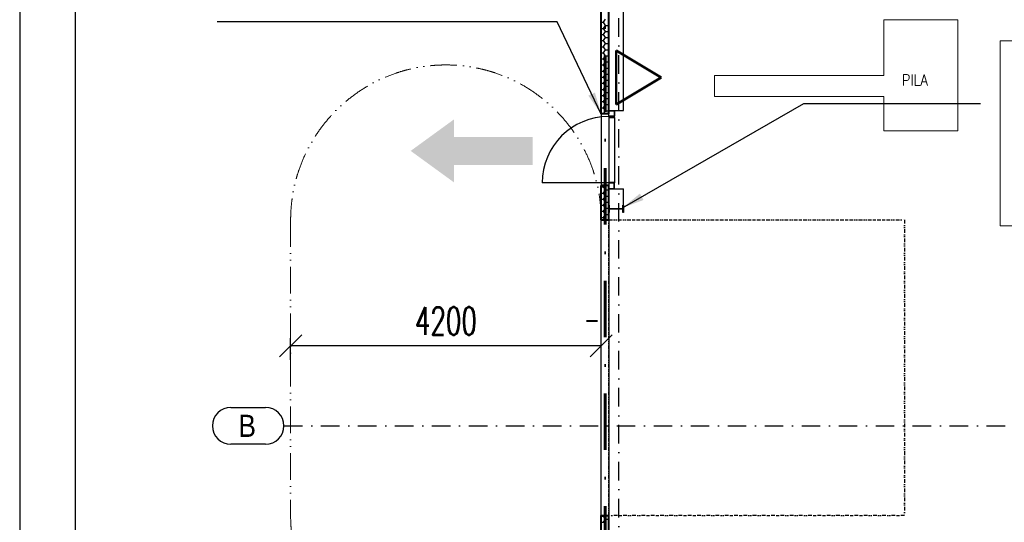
# Model space of a CAD drawing. Header units: millimetres. Extents: x 2886542 to 7567581, y -792623 to 134766.
# Tile 209 of 256: x 4739935 to 4753250, y -346744 to -339944. Entities that reach past the tile are written whole.
import ezdxf

# ---------------------------------------------------------------- set-up
doc = ezdxf.new("R2010")
doc.units = ezdxf.units.MM
for name, pattern in [('ACAD_ISO04W100', [30, 24, -3, 0, -3]), ('ACAD_ISO12W100', [21, 12, -3, 0, -3, 0, -3]), ('DASHDOT', [1, 0.5, -0.25, 0, -0.25]), ('DASHDOTX2', [50.8, 25.4, -12.7, 0, -12.7]), ('DIVIDE', [1.25, 0.5, -0.25, 0, -0.25, 0, -0.25]), ('HRANIČNÍ', [44.45, 12.7, -6.35, 12.7, -6.35, 0, -6.35])]:
    doc.linetypes.add(name, pattern=pattern)
for name, color, linetype, lineweight in [('CKPROSTUPY_NADROVINOU', 7, 'DASHDOT', 25), ('IN_NS_TLUSTA', 1, 'Continuous', 40), ('Text obecně', 7, 'Continuous', 25)]:
    doc.layers.add(name, color=color, linetype=linetype, lineweight=lineweight)
doc.layers.add('IN_NS_VYPLNE OTVORU', color=16, linetype='Continuous')
doc.layers.add('požárničina', color=10, linetype='Continuous')
doc.styles.add('ARIAL', font='arial.ttf')
doc.styles.add('DVERE', font='SIMPLEX.shx', dxfattribs={"width": 0.65})
doc.styles.add('ROMAND', font='romand.shx', dxfattribs={"width": 0.85})
doc.styles.add('ROMANT', font='romant')
doc.dimstyles.new('1_75', dxfattribs={"dimscale": 75, "dimtxt": 2.5, "dimasz": 2, "dimexe": 0.7, "dimexo": 0.625, "dimgap": 1, "dimtad": 1, "dimdec": 0, "dimrnd": 1, "dimtxsty": 'DVERE', "dimblk": 'OBLIQUE', "dimcen": 1.5, "dimclrd": 256, "dimclre": 256, "dimclrt": 4, "dimadec": 0, "dimazin": 0, "dimtm": 1e-09, "dimtfac": 1, "dimtdec": 0, "dimtix": 1, "dimtmove": 2, "dimatfit": 3, "dimldrblk": 'OBLIQUE', "dimfxl": 0, "dimarcsym": 0})
doc.dimstyles.new('úhlová', dxfattribs={"dimscale": 0.2, "dimtxt": 2.5, "dimasz": 1.5, "dimexe": 0, "dimexo": 3, "dimgap": 1, "dimtad": 1, "dimdec": 0, "dimzin": 0, "dimdsep": 46, "dimtxsty": 'ROMANT', "dimcen": 5, "dimclrd": 256, "dimclre": 256, "dimclrt": 7, "dimadec": 1, "dimazin": 0, "dimtfac": 1, "dimtdec": 0, "dimtix": 1, "dimtmove": 2, "dimatfit": 3, "dimfxl": 0, "dimtvp": 2, "dimtolj": 1, "dimtzin": 0, "dimarcsym": 0})

# ---------------------------------------------------------------- blocks, each defined once
blk = doc.blocks.new('_Oblique')
at = {"color": 0, "linetype": 'ByBlock', "lineweight": -2}
blk.add_line((-0.5, -0.5), (0.5, 0.5), dxfattribs=at)
blk = doc.blocks.new('*D5184')
at = {"layer": 'Defpoints', "color": 0, "linetype": 'Continuous', "lineweight": 50}
for p in [(4743599, -344357), (4743599, -344657), (4747799, -344657)]:
    blk.add_point(p, dxfattribs=at)
at = {"layer": 'požárničina', "color": 7, "linetype": 'Continuous', "lineweight": -2}
for p, q in [((4743599, -344545), (4743599, -344252)), ((4747799, -344545), (4747799, -344252))]:
    blk.add_line(p, q, dxfattribs=at)
at = {"layer": 'požárničina', "color": 7, "lineweight": -2}
blk.add_line((4747799, -344357), (4743599, -344357), dxfattribs=at)
at = {"layer": 'požárničina', "color": 7, "linetype": 'Continuous', "lineweight": -2, "xscale": 300, "yscale": 300, "zscale": 300, "rotation": 180}
blk.add_blockref('_Oblique', (4743599, -344357), dxfattribs=at)
at = {"layer": 'požárničina', "color": 7, "linetype": 'Continuous', "lineweight": -2, "xscale": 300, "yscale": 300, "zscale": 300}
blk.add_blockref('_Oblique', (4747799, -344357), dxfattribs=at)
at = {"layer": 'požárničina', "color": 7, "linetype": 'Continuous', "lineweight": 9, "insert": (4745699, -344020), "char_height": 375, "attachment_point": 5, "style": 'DVERE'}
blk.add_mtext('4200', dxfattribs=at)

msp = doc.modelspace()

# ---------------------------------------------------------------- hatches: boundary and pattern name
at = {"layer": 'požárničina', "linetype": 'ACAD_ISO04W100', "lineweight": 50, "ltscale": 50, "extrusion": (0, 0, -1)}
h = msp.add_hatch(color=256, dxfattribs=at)
h.paths.add_polyline_path([(-4745807.2, -341909.2), (-4746872.2, -341909.2), (-4746872.2, -341529.6), (-4745807.2, -341529.6)])
h.paths.add_polyline_path([(-4745807.2, -342144.8), (-4745807.2, -341909.2), (-4745807.2, -341529.6), (-4745807.2, -341294), (-4745222.7, -341719.4)])

# ---------------------------------------------------------------- linework, layer by layer
at = {"layer": 'CKPROSTUPY_NADROVINOU', "color": 0, "ltscale": 500}
for p, q in [((4748035.4, -361679.5), (4748035.4, -334462.1)), ((4743509.4, -345438.4), (4807982.6, -345438.4))]:
    msp.add_line(p, q, dxfattribs=at)
at = {"layer": 'IN_NS_TLUSTA', "color": 0}
for p, q in [((4747800.4, -341218.4), (4747800.4, -338853.4)), ((4747900.4, -341218.4), (4747900.4, -338953.4)), ((4747900.4, -341218.4), (4747800.4, -341218.4)), ((4747800.4, -342653.4), (4747800.4, -342188.4)), ((4747900.4, -342188.4), (4747800.4, -342188.4)), ((4747900.4, -342653.4), (4747900.4, -342188.4)), ((4747800.4, -342653.4), (4747900.4, -342653.4)), ((4747800.4, -354043.4), (4747800.4, -346653.4)), ((4747800.4, -346653.4), (4747900.4, -346653.4)), ((4747900.4, -354043.4), (4747900.4, -346653.4))]:
    msp.add_line(p, q, dxfattribs=at)
at = {"layer": 'IN_NS_TLUSTA', "color": 0, "linetype": 'HRANIČNÍ', "ltscale": 20}
msp.add_line((4747750.4, -344023.4), (4747600.4, -344023.4), dxfattribs=at)
msp.add_line((4747750.4, -344023.4), (4747600.4, -344023.4), dxfattribs=at)
at = {"layer": 'IN_NS_VYPLNE OTVORU', "color": 0}
for p, q in [((4748100.4, -341173.4), (4748100.4, -339153.4)), ((4747831.7, -339979.7), (4747855.5, -339938.5)), ((4747800.4, -339979.7), (4747831.7, -339979.7)), ((4747800.4, -340062.2), (4747831.7, -340062.2)), ((4747855.5, -340021), (4747831.7, -339979.7)), ((4747831.7, -340062.2), (4747855.5, -340021)), ((4747855.5, -340103.5), (4747831.7, -340062.2)), ((4747855.5, -340021), (4747900.4, -340021)), ((4747800.4, -340144.7), (4747831.7, -340144.7)), ((4747831.7, -340144.7), (4747855.5, -340103.5)), ((4747855.5, -340185.9), (4747831.7, -340144.7)), ((4747831.7, -340227.2), (4747855.5, -340185.9)), ((4747855.5, -340103.5), (4747900.4, -340103.5)), ((4747855.5, -340185.9), (4747900.4, -340185.9)), ((4747800.4, -340227.2), (4747831.7, -340227.2)), ((4747800.4, -340309.7), (4747831.7, -340309.7)), ((4747855.5, -340268.4), (4747831.7, -340227.2)), ((4747831.7, -340309.7), (4747855.5, -340268.4)), ((4747855.5, -340350.9), (4747831.7, -340309.7)), ((4747855.5, -340268.4), (4747900.4, -340268.4)), ((4747800.4, -340392.2), (4747831.7, -340392.2)), ((4747831.7, -340392.2), (4747855.5, -340350.9)), ((4747855.5, -340433.4), (4747831.7, -340392.2)), ((4747831.7, -340474.7), (4747855.5, -340433.4)), ((4747855.5, -340350.9), (4747900.4, -340350.9)), ((4747855.5, -340433.4), (4747900.4, -340433.4)), ((4747800.4, -340474.7), (4747831.7, -340474.7)), ((4747800.4, -340557.1), (4747831.7, -340557.1)), ((4747855.5, -340515.9), (4747831.7, -340474.7)), ((4747831.7, -340557.1), (4747855.5, -340515.9)), ((4747855.5, -340598.4), (4747831.7, -340557.1)), ((4747831.7, -340639.6), (4747855.5, -340598.4)), ((4747855.5, -340515.9), (4747900.4, -340515.9)), ((4747855.5, -340598.4), (4747900.4, -340598.4)), ((4747800.4, -340639.6), (4747831.7, -340639.6)), ((4747800.4, -340722.1), (4747831.7, -340722.1)), ((4747855.5, -340680.9), (4747831.7, -340639.6)), ((4747831.7, -340722.1), (4747855.5, -340680.9)), ((4747855.5, -340763.4), (4747831.7, -340722.1)), ((4747855.5, -340680.9), (4747900.4, -340680.9)), ((4747800.4, -340804.6), (4747831.7, -340804.6)), ((4747831.7, -340804.6), (4747855.5, -340763.4)), ((4747855.5, -340845.9), (4747831.7, -340804.6)), ((4747831.7, -340887.1), (4747855.5, -340845.9)), ((4747855.5, -340763.4), (4747900.4, -340763.4)), ((4747855.5, -340845.9), (4747900.4, -340845.9)), ((4747800.4, -340887.1), (4747831.7, -340887.1)), ((4747800.4, -340969.6), (4747831.7, -340969.6)), ((4747855.5, -340928.3), (4747831.7, -340887.1)), ((4747831.7, -340969.6), (4747855.5, -340928.3)), ((4747855.5, -341010.8), (4747831.7, -340969.6)), ((4747855.5, -340928.3), (4747900.4, -340928.3)), ((4747800.4, -341052.1), (4747831.7, -341052.1)), ((4747800.4, -341134.6), (4747831.7, -341134.6)), ((4747831.7, -341052.1), (4747855.5, -341010.8)), ((4747855.5, -341093.3), (4747831.7, -341052.1)), ((4747831.7, -341134.6), (4747855.5, -341093.3)), ((4747855.5, -341175.8), (4747831.7, -341134.6)), ((4747855.5, -341010.8), (4747900.4, -341010.8)), ((4747855.5, -341093.3), (4747900.4, -341093.3)), ((4747800.4, -341217.1), (4747831.7, -341217.1)), ((4747831.7, -341217.1), (4747855.5, -341175.8)), ((4747832.4, -341218.4), (4747831.7, -341217.1)), ((4747855.5, -341175.8), (4747900.4, -341175.8)), ((4747900.4, -341173.4), (4748100.4, -341173.4)), ((4747900.4, -341181.4), (4747901, -341178.3)), ((4747900.4, -341245.4), (4747900.4, -341181.4)), ((4747901, -341248.4), (4747900.4, -341245.4)), ((4747900.4, -341253.4), (4747950.4, -341253.4)), ((4747900.4, -341253.4), (4747950.4, -341253.4)), ((4747980.4, -341253.4), (4747900.4, -341253.4)), ((4747900.4, -341253.4), (4747900.4, -341266.1)), ((4747900.4, -341266.1), (4747900.4, -342140.7)), ((4747900.4, -341266.1), (4747980.4, -341266.1)), ((4747901, -341178.3), (4747902.7, -341175.7)), ((4747902.7, -341251), (4747901, -341248.4)), ((4747902.7, -341175.7), (4747905.3, -341174)), ((4747905.3, -341252.8), (4747902.7, -341251)), ((4747904.4, -341181.4), (4747904.7, -341179.8)), ((4747904.4, -341245.4), (4747904.4, -341181.4)), ((4747904.7, -341246.9), (4747904.4, -341245.4)), ((4747904.7, -341179.8), (4747905.6, -341178.5)), ((4747905.6, -341248.2), (4747904.7, -341246.9)), ((4747905.3, -341174), (4747908.4, -341173.4)), ((4747908.4, -341253.4), (4747905.3, -341252.8)), ((4747905.6, -341178.5), (4747906.9, -341177.7)), ((4747906.9, -341249.1), (4747905.6, -341248.2)), ((4747906.9, -341177.7), (4747908.4, -341177.4)), ((4747908.4, -341249.4), (4747906.9, -341249.1)), ((4747908.4, -341173.4), (4747972.4, -341173.4)), ((4747908.4, -341177.4), (4747972.4, -341177.4)), ((4747972.4, -341249.4), (4747908.4, -341249.4)), ((4747972.4, -341253.4), (4747908.4, -341253.4)), ((4747972.4, -341173.4), (4747975.5, -341174)), ((4747972.4, -341177.4), (4747973.9, -341177.7)), ((4747973.9, -341249.1), (4747972.4, -341249.4)), ((4747975.5, -341252.8), (4747972.4, -341253.4)), ((4747973.9, -341177.7), (4747975.2, -341178.5)), ((4747975.2, -341248.2), (4747973.9, -341249.1)), ((4747975.2, -341178.5), (4747976.1, -341179.8)), ((4747976.1, -341246.9), (4747975.2, -341248.2)), ((4747975.5, -341174), (4747978.1, -341175.7)), ((4747978.1, -341251), (4747975.5, -341252.8)), ((4747976.1, -341179.8), (4747976.4, -341181.4)), ((4747976.4, -341245.4), (4747976.1, -341246.9)), ((4747976.4, -341181.4), (4747976.4, -341245.4)), ((4747978.1, -341175.7), (4747979.8, -341178.3)), ((4747979.8, -341248.4), (4747978.1, -341251)), ((4747979.8, -341178.3), (4747980.4, -341181.4)), ((4747980.4, -341245.4), (4747979.8, -341248.4)), ((4747980.4, -341181.4), (4747980.4, -341245.4)), ((4747980.4, -341266.1), (4747980.4, -341253.4)), ((4747980.4, -341266.1), (4747980.4, -342140.7)), ((4747900.4, -342153.4), (4747000.4, -342153.4)), ((4747831.7, -342206.9), (4747842.4, -342188.4)), ((4747900.4, -342153.4), (4747900.4, -342140.7)), ((4747900.4, -342140.7), (4747980.4, -342140.7)), ((4747900.4, -342153.4), (4747950.4, -342153.4)), ((4747980.4, -342153.4), (4747900.4, -342153.4)), ((4747901, -342158.3), (4747900.4, -342161.4)), ((4747900.4, -342161.4), (4747900.4, -342225.4)), ((4747900.4, -342188.4), (4747900.4, -342194.4)), ((4747902.7, -342155.7), (4747901, -342158.3)), ((4747905.3, -342154), (4747902.7, -342155.7)), ((4747904.7, -342159.8), (4747904.4, -342161.4)), ((4747904.4, -342161.4), (4747904.4, -342225.4)), ((4747905.6, -342158.5), (4747904.7, -342159.8)), ((4747908.4, -342153.4), (4747905.3, -342154)), ((4747906.9, -342157.7), (4747905.6, -342158.5)), ((4747908.4, -342157.4), (4747906.9, -342157.7)), ((4747972.4, -342153.4), (4747908.4, -342153.4)), ((4747972.4, -342157.4), (4747908.4, -342157.4)), ((4747975.5, -342154), (4747972.4, -342153.4)), ((4747973.9, -342157.7), (4747972.4, -342157.4)), ((4747975.2, -342158.5), (4747973.9, -342157.7)), ((4747976.1, -342159.8), (4747975.2, -342158.5)), ((4747978.1, -342155.7), (4747975.5, -342154)), ((4747976.4, -342225.4), (4747976.1, -342159.8)), ((4747979.8, -342158.3), (4747978.1, -342155.7)), ((4747980.4, -342161.4), (4747979.8, -342158.3)), ((4747980.4, -342140.7), (4747980.4, -342153.4)), ((4747980.4, -342225.4), (4747980.4, -342161.4)), ((4747800.4, -342206.9), (4747831.7, -342206.9)), ((4747800.4, -342289.4), (4747831.7, -342289.4)), ((4747855.5, -342248.2), (4747831.7, -342206.9)), ((4747831.7, -342289.4), (4747855.5, -342248.2)), ((4747855.5, -342330.7), (4747831.7, -342289.4)), ((4747831.7, -342371.9), (4747855.5, -342330.7)), ((4747855.5, -342248.2), (4747900.4, -342248.2)), ((4747855.5, -342330.7), (4747900.4, -342330.7)), ((4747900.4, -342225.4), (4747901, -342228.4)), ((4747900.4, -342233.4), (4748100.4, -342233.4)), ((4747901, -342228.4), (4747902.7, -342231)), ((4747902.7, -342231), (4747905.3, -342232.8)), ((4747904.4, -342225.4), (4747904.7, -342226.9)), ((4747904.7, -342226.9), (4747905.6, -342228.2)), ((4747905.3, -342232.8), (4747908.4, -342233.4)), ((4747905.6, -342228.2), (4747906.9, -342229.1)), ((4747906.9, -342229.1), (4747908.4, -342229.4)), ((4747908.4, -342229.4), (4747972.4, -342229.4)), ((4747908.4, -342233.4), (4747972.4, -342233.4)), ((4747972.4, -342229.4), (4747973.9, -342229.1)), ((4747972.4, -342233.4), (4747975.5, -342232.8)), ((4747973.9, -342229.1), (4747975.2, -342228.2)), ((4747975.2, -342228.2), (4747976.1, -342226.9)), ((4747975.5, -342232.8), (4747978.1, -342231)), ((4747976.1, -342226.9), (4747976.4, -342225.4)), ((4747978.1, -342231), (4747979.8, -342228.4)), ((4747979.8, -342228.4), (4747980.4, -342225.4)), ((4748100.4, -342453.4), (4748100.4, -342233.4)), ((4747800.4, -342371.9), (4747831.7, -342371.9)), ((4747800.4, -342454.4), (4747831.7, -342454.4)), ((4747855.5, -342413.1), (4747831.7, -342371.9)), ((4747831.7, -342454.4), (4747855.5, -342413.1)), ((4747855.5, -342495.6), (4747831.7, -342454.4)), ((4747855.5, -342413.1), (4747900.4, -342413.1)), ((4747900.6, -342553.4), (4747900.4, -342453.4)), ((4747900.4, -342453.4), (4747908.9, -342453.4)), ((4747908.9, -342453.4), (4747908.9, -342488.6)), ((4748091.9, -342488.6), (4748091.9, -342453.4)), ((4748091.9, -342453.4), (4748100.4, -342453.4)), ((4748100.4, -342453.4), (4748100.4, -342553.4)), ((4747800.4, -342536.9), (4747831.7, -342536.9)), ((4747831.7, -342536.9), (4747855.5, -342495.6)), ((4747855.5, -342578.1), (4747831.7, -342536.9)), ((4747831.7, -342619.4), (4747855.5, -342578.1)), ((4747855.5, -342495.6), (4747900.4, -342495.6)), ((4747855.5, -342578.1), (4747900.4, -342578.1)), ((4747908.9, -342553.4), (4747900.6, -342553.4)), ((4747908.9, -342518.2), (4747908.9, -342553.4)), ((4747920.9, -342500.6), (4748079.9, -342500.6)), ((4748079.9, -342506.2), (4747920.9, -342506.2)), ((4748091.9, -342553.4), (4748091.9, -342518.2)), ((4748100.4, -342553.4), (4748091.9, -342553.4)), ((4747800.4, -342619.4), (4747831.7, -342619.4)), ((4747800.4, -342653.4), (4747900.4, -342653.4)), ((4747800.4, -346653.4), (4747800.4, -342653.4)), ((4747851.3, -342653.4), (4747831.7, -342619.4)), ((4747900.4, -342653.4), (4747900.4, -346653.4)), ((4747900.4, -346653.4), (4747800.4, -346653.4)), ((4747800.4, -346661.3), (4747831.7, -346661.3)), ((4747831.7, -346661.3), (4747836.3, -346653.4)), ((4747855.5, -346702.6), (4747831.7, -346661.3)), ((4747831.7, -346743.8), (4747855.5, -346702.6)), ((4747855.5, -346702.6), (4747900.4, -346702.6)), ((4747800.4, -346743.8), (4747831.7, -346743.8))]:
    msp.add_line(p, q, dxfattribs=at)
at = {"layer": 'IN_NS_VYPLNE OTVORU', "color": 0, "linetype": 'Continuous', "lineweight": 15}
for p, q in [((4751622.1, -340697.4), (4751622.1, -339947.4)), ((4752622.1, -339947.4), (4751622.1, -339947.4)), ((4752622.1, -341447.4), (4752622.1, -339947.4)), ((4753193.1, -340232.7), (4753193.1, -342732.7)), ((4763193.1, -340232.7), (4753193.1, -340232.7)), ((4749330.9, -340985), (4749330.9, -340697.4)), ((4751622.1, -340697.4), (4749330.9, -340697.4)), ((4751622.1, -340985), (4749330.9, -340985)), ((4751622.1, -341447.4), (4751622.1, -340985)), ((4752622.1, -341447.4), (4751622.1, -341447.4)), ((4753193.1, -342732.7), (4763193.1, -342732.7))]:
    msp.add_line(p, q, dxfattribs=at)
at = {"layer": 'IN_NS_VYPLNE OTVORU', "color": 0, "ltscale": 50}
msp.add_line((4747800.4, -341218.4), (4747800.4, -342188.4), dxfattribs=at)
at = {"layer": 'IN_NS_VYPLNE OTVORU', "color": 0, "linetype": 'DIVIDE', "ltscale": 100}
for p, q in [((4747900.4, -342653.4), (4751900.4, -342653.4)), ((4747900.4, -346653.4), (4747900.4, -342653.4)), ((4751900.4, -342653.4), (4751900.4, -346653.4)), ((4751900.4, -346653.4), (4747900.4, -346653.4))]:
    msp.add_line(p, q, dxfattribs=at)
at = {"layer": 'IN_NS_VYPLNE OTVORU', "color": 0, "linetype": 'ByBlock'}
for p, q in [((4742792.5, -345188.4), (4743259.4, -345188.4)), ((4743259.4, -345688.4), (4742792.5, -345688.4))]:
    msp.add_line(p, q, dxfattribs=at)
at = {"layer": 'IN_NS_VYPLNE OTVORU', "color": 0}
for centre, radius, start, end in [((4747900.4, -342153.4), 900, 90, 180), ((4747920.9, -342488.6), 12, 180, 270), ((4747920.9, -342518.2), 12, 90, 180), ((4748079.9, -342488.6), 12, 270, 0), ((4748079.9, -342518.2), 12, 360, 90)]:
    msp.add_arc(centre, radius, start, end, dxfattribs=at)
at = {"layer": 'IN_NS_VYPLNE OTVORU', "color": 0, "linetype": 'ByBlock'}
for centre, start, end in [((4742792.5, -345438.4), 90, 270), ((4743259.4, -345438.4), 270, 90)]:
    msp.add_arc(centre, 250, start, end, dxfattribs=at)
at = {"layer": 'požárničina', "linetype": 'DASHDOTX2', "lineweight": 60, "ltscale": 30}
msp.add_line((4747852.2, -338906.5), (4747852.2, -354217.9), dxfattribs=at)
at = {"layer": 'požárničina', "linetype": 'ACAD_ISO04W100', "lineweight": 50, "ltscale": 50, "extrusion": (0, 0, -1)}
for p, q in [((4748002.2, -340360.3), (4748609, -340725.5)), ((4748002.2, -340360.3), (4748002.2, -341090.7)), ((4748002.2, -341090.7), (4748609, -340725.5))]:
    msp.add_line(p, q, dxfattribs=at)
at = {"layer": 'požárničina', "linetype": 'ACAD_ISO12W100', "lineweight": 0, "ltscale": 30}
msp.add_line((4743599.1, -342656.7), (4743599.1, -346656.7), dxfattribs=at)
for centre, start, end in [((4745699.1, -342656.7), 0, 180), ((4745699.1, -346656.7), 180, 0)]:
    msp.add_arc(centre, 2100, start, end, dxfattribs=at)
at = {"layer": 'Text obecně'}
for p, q in [((4739935.1, -330115.8), (4739935.1, -374864.8)), ((4740685.1, -330865.8), (4740685.1, -374114.8)), ((4740685.1, -330865.8), (4740685.1, -374114.8))]:
    msp.add_line(p, q, dxfattribs=at)

# ---------------------------------------------------------------- texts
at = {"layer": 'IN_NS_VYPLNE OTVORU', "color": 0, "linetype": 'Continuous', "lineweight": 50, "style": 'ROMAND', "width": 0.85}
msp.add_text('PILA', height=150, rotation=360, dxfattribs=at).set_placement((4751865.6, -340836.6))
at = {"layer": 'IN_NS_VYPLNE OTVORU', "color": 0, "linetype": 'ByBlock', "style": 'ARIAL', "width": 0.85}
msp.add_text('B', height=300, dxfattribs=at).set_placement((4742892.5, -345588.4))

# ---------------------------------------------------------------- dimensions: what is measured, and where the dimension line sits
at = {"layer": 'požárničina', "color": 7, "linetype": 'Continuous', "lineweight": 9}
dim = msp.add_linear_dim(base=(4743599.1, -344357.5), p1=(4747799.1, -344656.7), p2=(4743599.1, -344656.7), dimstyle='1_75', override={"dimscale": 150, "dimclrd": 7, "dimclre": 7, "dimclrt": 7, "dimfxl": 1.25, "dimfxlon": 1, "dimtfill": 1, "dimtfillclr": 256}, dxfattribs=at)
dim.commit()
dim.dimension.update_dxf_attribs({"geometry": '*D5184', "text_midpoint": (4745699.1, -344020)})

# ---------------------------------------------------------------- leaders
at = {"layer": 'požárničina'}
for points in [[(4747799.1, -341221.7), (4747202.6, -339975), (4742604.8, -339975)], [(4748087, -342490.2), (4750537.2, -341076.6), (4752930.4, -341076.6)]]:
    msp.add_leader(points, dimstyle='úhlová', override={"dimasz": 1500, "dimgap": 1, "dimtad": 0}, dxfattribs=at)

doc.saveas('drawing.dxf')
